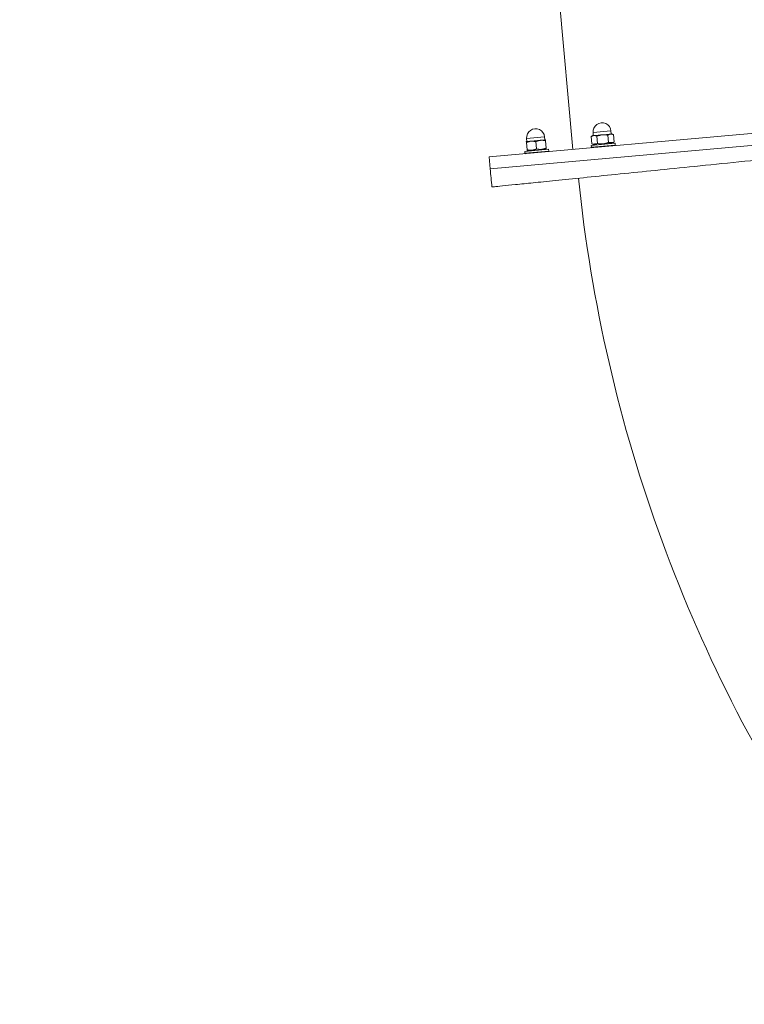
# Model space of a CAD drawing. Header units: feet. Extents: x 7492985 to 7493694, y 5986539 to 5988015.
# Tile 22 of 32: x 7493220.044 to 7493220.648, y 5986661.327 to 5986662.148. Entities that reach past the tile are written whole.
import ezdxf

# ---------------------------------------------------------------- set-up
doc = ezdxf.new("R2010")
doc.units = ezdxf.units.FT
doc.header["$MEASUREMENT"] = 0
for name, color, linetype, lineweight in [('_k_kreskowanie', 250, 'CONTINUOUS', 5), ('_k_urzadzenia', 250, 'CONTINUOUS', 13), ('_k_widok', 7, 'CONTINUOUS', 18), ('_k_wymiar', 7, 'CONTINUOUS', 13), ('_k_ściany', 7, 'CONTINUOUS', 35)]:
    doc.layers.add(name, color=color, linetype=linetype, lineweight=lineweight)
doc.layers.add('_k_niewidoczna', color=72, linetype='CONTINUOUS', lineweight=9, plot=False)
doc.styles.add('GENERATED_STYLE_1', font='MS Gothic.ttf')

# ---------------------------------------------------------------- blocks, each defined once
blk = doc.blocks.new('3009EPZ')
at = {"layer": '_k_niewidoczna', "color": 1, "lineweight": 20, "insert": (-3.165554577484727, -0.2128368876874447), "char_height": 0.24, "width": 11.63444291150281, "attachment_point": 1, "line_spacing_factor": 1.55, "style": 'GENERATED_STYLE_1', "bg_fill": 2}
blk.add_mtext('\\A1;{\\f@MS Gothic|b0|i0|c238|p49;\\C256;\\P\\pi-0.24,l0.24,t0.24,1.2;^I^I3009EPZ\\P\\pi-0.96,l0.96,t0.96,1.2;^I}', dxfattribs=at)
blk = doc.blocks.new('42221')
at = {"layer": '_k_urzadzenia', "lineweight": 13}
for p, q in [((-2.303784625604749, 0.1151000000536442), (-2.303784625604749, 1.025100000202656)), ((-2.303784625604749, 1.025100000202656), (-2.303784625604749, 0.1151000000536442)), ((-2.293784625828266, 1.025100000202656), (-2.293784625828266, 0.1151000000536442)), ((-2.293784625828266, 0.2201994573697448), (-2.29328462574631, 0.2206994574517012)), ((-2.29328462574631, 0.2206994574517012), (-2.29328462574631, 0.200699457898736)), ((-2.29328462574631, 0.2206994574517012), (-2.291784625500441, 0.2206994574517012)), ((-2.291784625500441, 0.2206994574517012), (-2.291784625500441, 0.200699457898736)), ((-2.291784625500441, 0.2179994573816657), (-2.29066594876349, 0.2199370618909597)), ((-2.29066594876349, 0.2199370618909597), (-2.284499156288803, 0.2199370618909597)), ((-2.29066594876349, 0.2153182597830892), (-2.284499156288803, 0.2153182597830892)), ((-2.283784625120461, 0.2186994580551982), (-2.284499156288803, 0.2199370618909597)), ((-2.283784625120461, 0.2176276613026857), (-2.283784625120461, 0.2186994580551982)), ((-2.283784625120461, 0.2181994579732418), (-2.281284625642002, 0.2181994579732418)), ((-2.283784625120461, 0.2106994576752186), (-2.283784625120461, 0.2176276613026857)), ((-2.281284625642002, 0.2031994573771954), (-2.281284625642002, 0.2181994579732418)), ((-2.29066594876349, 0.206080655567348), (-2.284499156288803, 0.206080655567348)), ((-2.283784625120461, 0.203771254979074), (-2.283784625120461, 0.2106994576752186)), ((-2.293784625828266, 0.2011994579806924), (-2.29328462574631, 0.200699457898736)), ((-2.29328462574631, 0.200699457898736), (-2.291784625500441, 0.200699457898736)), ((-2.291784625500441, 0.2033994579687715), (-2.29066594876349, 0.2014618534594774)), ((-2.29066594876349, 0.2014618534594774), (-2.284499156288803, 0.2014618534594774)), ((-2.283784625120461, 0.2026994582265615), (-2.284499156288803, 0.2014618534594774)), ((-2.283784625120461, 0.2026994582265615), (-2.283784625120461, 0.203771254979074)), ((-2.283784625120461, 0.2031994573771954), (-2.281284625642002, 0.2031994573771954)), ((-1.553784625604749, 0.1851000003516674), (-2.293784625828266, 0.1851000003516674)), ((-2.293784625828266, 0.1646000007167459), (-2.29328462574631, 0.1651000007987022)), ((-2.29328462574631, 0.1651000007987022), (-2.29328462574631, 0.1451000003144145)), ((-2.29328462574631, 0.1651000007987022), (-2.291784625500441, 0.1651000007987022)), ((-2.291784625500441, 0.1651000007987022), (-2.291784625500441, 0.1451000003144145)), ((-2.291784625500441, 0.1624000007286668), (-2.291380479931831, 0.1631000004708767)), ((-2.29066594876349, 0.1631000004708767), (-2.284499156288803, 0.1631000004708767)), ((-2.283784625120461, 0.1591000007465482), (-2.283784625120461, 0.1631000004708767)), ((-2.283784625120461, 0.1626000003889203), (-2.281284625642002, 0.1626000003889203)), ((-2.283784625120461, 0.1511000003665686), (-2.283784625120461, 0.1591000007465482)), ((-2.281284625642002, 0.1476000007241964), (-2.281284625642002, 0.1626000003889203)), ((-2.291784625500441, 0.14780000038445), (-2.291380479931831, 0.14710000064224)), ((-2.29066594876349, 0.1551000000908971), (-2.284499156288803, 0.1551000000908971)), ((-2.283784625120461, 0.14710000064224), (-2.283784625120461, 0.1511000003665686)), ((-2.293784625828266, 0.1456000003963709), (-2.29328462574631, 0.1451000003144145)), ((-2.29328462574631, 0.1451000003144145), (-2.291784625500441, 0.1451000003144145)), ((-2.29066594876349, 0.14710000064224), (-2.284499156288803, 0.14710000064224)), ((-2.283784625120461, 0.1476000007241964), (-2.281284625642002, 0.1476000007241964)), ((-2.293784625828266, 0.1151000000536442), (-2.303784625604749, 0.1151000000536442))]:
    blk.add_line(p, q, dxfattribs=at)
for centre, radius, start, end in [((-2.303107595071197, 1.43414644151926), 1.246520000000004, 240.684372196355, 269.3125685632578), ((-2.281284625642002, 0.2106994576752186), 0.00750000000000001, 270, 90), ((-2.281284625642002, 0.1551000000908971), 0.007500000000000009, 270, 90), ((-2.303784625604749, 1.431619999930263), 1.316520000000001, 269.3407120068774, 270)]:
    blk.add_arc(centre, radius, start, end, dxfattribs=at)
blk.add_open_spline([(-2.308015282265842, 1.025122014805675), (-2.308015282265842, 1.025122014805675), (-2.308023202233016, 1.024461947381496), (-2.30805773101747, 1.021584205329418), (-2.308084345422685, 1.019366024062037), (-2.308156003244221, 1.013393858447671), (-2.308201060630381, 1.0096385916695), (-2.308306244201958, 1.000872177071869), (-2.30836636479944, 0.9958615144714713), (-2.308495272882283, 0.9851178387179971), (-2.308570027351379, 0.978887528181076), (-2.308739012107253, 0.9648037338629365), (-2.308833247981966, 0.9569498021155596), (-2.30903731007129, 0.9399425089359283), (-2.309147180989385, 0.9307854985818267), (-2.309376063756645, 0.9117095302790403), (-2.309495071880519, 0.9017909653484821), (-2.309733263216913, 0.8819392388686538), (-2.30986347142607, 0.8710871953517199), (-2.310141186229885, 0.8479414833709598), (-2.31028869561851, 0.8356474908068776), (-2.310594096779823, 0.8101942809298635), (-2.310752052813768, 0.7970296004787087), (-2.311069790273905, 0.7705482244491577), (-2.311229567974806, 0.7572317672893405), (-2.311540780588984, 0.7312942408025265), (-2.311706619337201, 0.7174725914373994), (-2.312050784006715, 0.6887886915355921), (-2.312229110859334, 0.6739262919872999), (-2.312589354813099, 0.6439021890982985), (-2.31277135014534, 0.6287340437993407), (-2.313129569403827, 0.5988788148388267), (-2.313305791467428, 0.5841917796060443), (-2.313642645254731, 0.5561172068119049), (-2.313818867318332, 0.5414301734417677), (-2.314177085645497, 0.5115749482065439), (-2.314359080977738, 0.4964068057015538), (-2.314719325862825, 0.4663827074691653), (-2.314897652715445, 0.4515203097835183), (-2.315241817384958, 0.4228364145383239), (-2.315407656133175, 0.4090147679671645), (-2.315718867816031, 0.3830772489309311), (-2.315878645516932, 0.3697607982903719), (-2.316196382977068, 0.3432794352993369), (-2.316354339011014, 0.3301147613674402), (-2.316659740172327, 0.3046615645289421), (-2.316807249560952, 0.2923675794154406), (-2.317084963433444, 0.2692218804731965), (-2.317215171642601, 0.2583698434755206), (-2.317453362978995, 0.2385181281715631), (-2.31757237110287, 0.2285995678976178), (-2.317801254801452, 0.2095236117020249), (-2.317911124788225, 0.2003666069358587), (-2.318115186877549, 0.183359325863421), (-2.318209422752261, 0.1755053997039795), (-2.318378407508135, 0.1614216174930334), (-2.318453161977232, 0.1551913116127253), (-2.318582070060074, 0.1444476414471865), (-2.318642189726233, 0.1394369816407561), (-2.318747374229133, 0.1306705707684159), (-2.318792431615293, 0.12691530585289), (-2.318864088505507, 0.1209431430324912), (-2.318890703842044, 0.1187249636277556), (-2.318925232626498, 0.1158472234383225), (-2.31893315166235, 0.1151871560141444), (-2.31893315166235, 0.1151871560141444)], degree=3, knots=[134.7676199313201, 134.7676199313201, 134.7676199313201, 134.7676199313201, 138.9791061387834, 138.9791061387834, 143.1905923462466, 143.1905923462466, 147.4020785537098, 147.4020785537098, 151.6135647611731, 151.6135647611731, 155.8250534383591, 155.8250534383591, 160.0365421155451, 160.0365421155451, 164.2480307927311, 164.2480307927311, 168.4595194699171, 168.4595194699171, 172.6710091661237, 172.6710091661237, 176.8824988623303, 176.8824988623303, 181.0939885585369, 181.0939885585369, 185.3054782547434, 185.3054782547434, 189.516967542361, 189.516967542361, 193.7284568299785, 193.7284568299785, 197.939946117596, 197.939946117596, 202.1514354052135, 202.1514354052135, 206.3629240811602, 206.3629240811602, 210.5744127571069, 210.5744127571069, 214.7859014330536, 214.7859014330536, 218.9973901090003, 218.9973901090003, 223.208877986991, 223.208877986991, 227.4203658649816, 227.4203658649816, 231.6318537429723, 231.6318537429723, 235.843341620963, 235.843341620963, 240.0548290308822, 240.0548290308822, 244.2663164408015, 244.2663164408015, 248.4778038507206, 248.4778038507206, 252.6892912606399, 252.6892912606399, 256.90077841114, 256.90077841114, 261.1122655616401, 261.1122655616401, 265.3237527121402, 265.3237527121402, 269.5352398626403, 269.5352398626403, 269.5352398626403, 269.5352398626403], dxfattribs=at)
for points, weights in [([(-2.29066594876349, 0.2199370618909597), (-2.291999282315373, 0.2176276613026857), (-2.29066594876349, 0.2153182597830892)], [1, 1.154700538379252, 1]), ([(-2.29066594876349, 0.2153182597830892), (-2.291999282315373, 0.2106994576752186), (-2.29066594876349, 0.206080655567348)], [1, 1.154700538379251, 1]), ([(-2.283784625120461, 0.2176276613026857), (-2.283784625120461, 0.2186994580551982), (-2.284499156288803, 0.2199370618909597)], [1, 1.037954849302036, 1]), ([(-2.284499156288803, 0.2153182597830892), (-2.283784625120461, 0.2165558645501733), (-2.283784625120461, 0.2176276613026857)], [1, 1.03795484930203, 1]), ([(-2.283784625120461, 0.2106994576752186), (-2.283784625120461, 0.2128430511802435), (-2.284499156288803, 0.2153182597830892)], [1, 1.03795484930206, 1]), ([(-2.29066594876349, 0.206080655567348), (-2.291999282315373, 0.203771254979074), (-2.29066594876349, 0.2014618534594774)], [1, 1.154700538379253, 1]), ([(-2.284499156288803, 0.206080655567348), (-2.283784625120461, 0.2085558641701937), (-2.283784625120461, 0.2106994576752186)], [1, 1.037954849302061, 1]), ([(-2.283784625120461, 0.203771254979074), (-2.283784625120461, 0.2048430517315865), (-2.284499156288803, 0.206080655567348)], [1, 1.037954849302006, 1]), ([(-2.284499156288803, 0.2014618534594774), (-2.283784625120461, 0.2026994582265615), (-2.283784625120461, 0.203771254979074)], [1, 1.037954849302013, 1]), ([(-2.291380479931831, 0.1631000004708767), (-2.291380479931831, 0.1631000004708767), (-2.29066594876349, 0.1631000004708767)], [1.077350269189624, 1.077350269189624, 1]), ([(-2.29066594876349, 0.1631000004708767), (-2.291999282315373, 0.1591000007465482), (-2.29066594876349, 0.1551000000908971)], [1, 1.154700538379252, 1]), ([(-2.283784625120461, 0.1591000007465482), (-2.283784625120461, 0.1609564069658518), (-2.284499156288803, 0.1631000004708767)], [1, 1.037954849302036, 1]), ([(-2.284499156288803, 0.1631000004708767), (-2.283784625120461, 0.1631000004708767), (-2.283784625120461, 0.1631000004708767)], [1, 1.03795484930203, 1]), ([(-2.284499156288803, 0.1551000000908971), (-2.283784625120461, 0.157243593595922), (-2.283784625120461, 0.1591000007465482)], [1, 1.03795484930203, 1]), ([(-2.29066594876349, 0.1551000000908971), (-2.291999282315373, 0.1511000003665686), (-2.29066594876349, 0.14710000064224)], [1, 1.154700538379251, 1]), ([(-2.283784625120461, 0.1511000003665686), (-2.283784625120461, 0.1529564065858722), (-2.284499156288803, 0.1551000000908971)], [1, 1.03795484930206, 1]), ([(-2.284499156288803, 0.14710000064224), (-2.283784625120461, 0.149243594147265), (-2.283784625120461, 0.1511000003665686)], [1, 1.037954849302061, 1]), ([(-2.29066594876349, 0.14710000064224), (-2.291380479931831, 0.14710000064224), (-2.291380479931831, 0.14710000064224)], [1, 1.077350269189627, 1.077350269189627]), ([(-2.283784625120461, 0.14710000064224), (-2.283784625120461, 0.14710000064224), (-2.284499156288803, 0.14710000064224)], [1, 1.037954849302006, 1])]:
    blk.add_rational_spline(points, weights, degree=2, dxfattribs=at)
at = {"layer": '_k_niewidoczna', "color": 1, "lineweight": 20, "insert": (-3.506689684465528, -0.1368494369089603), "char_height": 0.24, "width": 11.63444291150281, "attachment_point": 1, "line_spacing_factor": 1.55, "style": 'GENERATED_STYLE_1', "bg_fill": 2}
blk.add_mtext('\\A1;{\\f@MS Gothic|b0|i0|c238|p49;\\C256;\\P\\pi-0.24,l0.24,t0.24,1.2;^I^I42221\\P\\pi-0.96,l0.96,t0.96,1.2;^I}', dxfattribs=at)
blk = doc.blocks.new('PZ')
at = {"layer": '_k_kreskowanie'}
h = blk.add_hatch(dxfattribs=at)
h.set_pattern_fill('ANSI31', color=30, scale=2)
h.set_pattern_definition([(44.99999999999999, (0, 9.999999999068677), (-0.1767766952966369, 0.1767766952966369), [])])
h.paths.add_polyline_path([(0, 0), (-10.00000000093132, -9.313225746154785e-10), (-10, -8), (0, -8.000000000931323)])
at = {"layer": '_k_wymiar'}
blk.add_blockref('3009EPZ', (-4.874138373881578, -2.223998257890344), dxfattribs=at)
at = {"layer": '_k_wymiar', "xscale": -1, "rotation": 270}
blk.add_blockref('42221', (-3.302318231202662, -0.2372885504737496), dxfattribs=at)
blk = doc.blocks.new('dz_89')
at = {"layer": '_k_widok', "rotation": 2.995343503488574}
blk.add_blockref('PZ', (62.81248085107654, 35.40524195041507), dxfattribs=at)

msp = doc.modelspace()

# ---------------------------------------------------------------- block references
at = {"layer": '_k_ściany', "rotation": 2.126854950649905}
msp.add_blockref('dz_89', (7493161.928738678, 5986627.126837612), dxfattribs=at)

doc.saveas('drawing.dxf')
